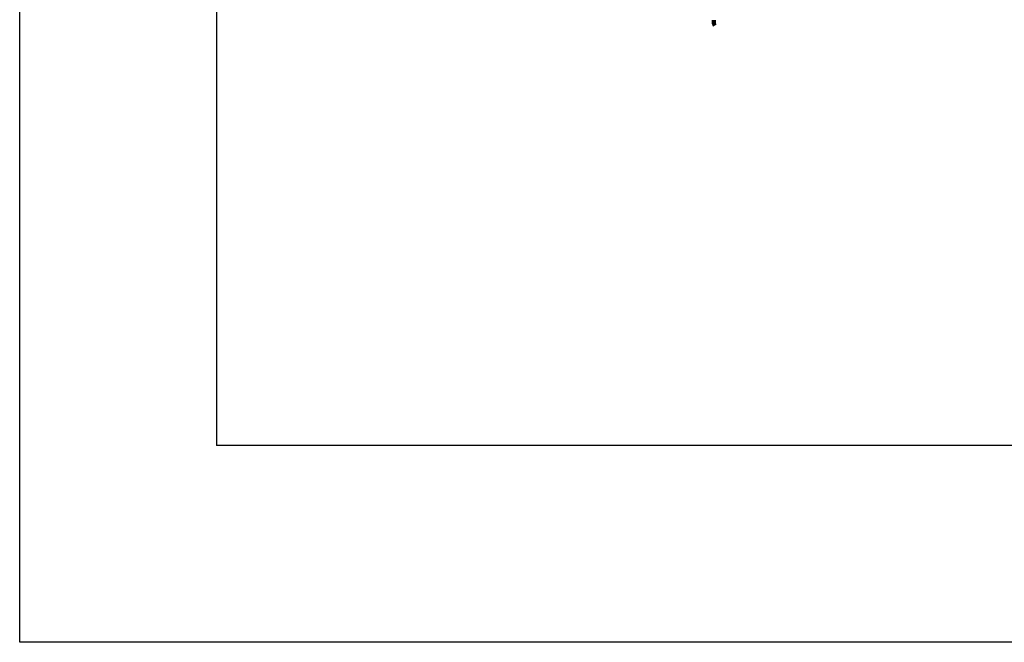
# Model space of a CAD drawing. Header units: metres. Extents: x 3221 to 4131, y 3282 to 4239.
# Tile 42 of 84: x 3321.99 to 3331.99, y 4209.31 to 4215.64. Entities that reach past the tile are written whole.
import ezdxf

# ---------------------------------------------------------------- set-up
doc = ezdxf.new("R2010")
doc.units = ezdxf.units.M
doc.layers.add('Dibujo', color=7, linetype='Continuous')
doc.layers.add('P', color=250, linetype='Continuous', lineweight=100)

msp = doc.modelspace()

# ---------------------------------------------------------------- linework, layer by layer
at = {"layer": 'Dibujo', "color": 0, "linetype": 'ByBlock'}
for p, q in [((3321.9933, 4209.3141), (3321.9933, 4239.0141)), ((3323.9933, 4237.0141), (3323.9933, 4211.3141)), ((3340.9933, 4211.3141), (3323.9933, 4211.3141)), ((3342.9933, 4209.3141), (3321.9933, 4209.3141))]:
    msp.add_line(p, q, dxfattribs=at)
at = {"layer": 'P', "color": 0, "linetype": 'Continuous'}
msp.add_lwpolyline([(3329.0431, 4215.6353), (3329.0431, 4215.6168), (3329.0431, 4215.6076), (3329.0431, 4215.5983), (3329.0523, 4215.5799)], dxfattribs=at)

doc.saveas('drawing.dxf')
